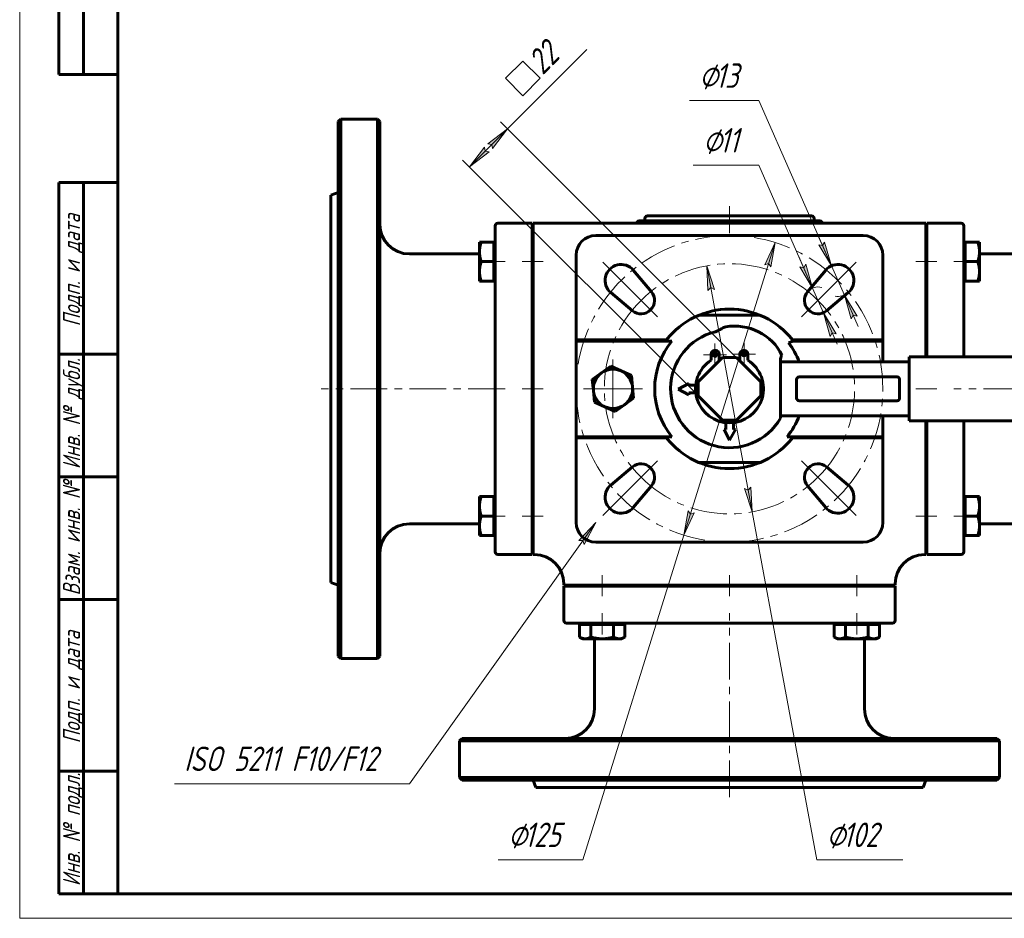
# Model space of a CAD drawing. Header units: millimetres. Extents: x 0 to 605, y 0 to 420.
# Tile 1 of 7: x 0 to 201, y 0 to 183. Entities that reach past the tile are written whole.
import ezdxf

# ---------------------------------------------------------------- set-up
doc = ezdxf.new("R2010")
doc.units = ezdxf.units.MM
for name, pattern in [('K5LT_AXLED', [12, 7.5, -1.5, 1.5, -1.5]), ('K5LT_BASIC', [0]), ('K5LT_THIN', [0])]:
    doc.linetypes.add(name, pattern=pattern)
doc.layers.add('Системный слой', color=7, linetype='Continuous')
doc.layers.add('Системный слой (1)', color=7, linetype='Continuous', true_color=0x6c6c6c)
doc.styles.add('KDIMTEXTSTYLE', font='txt', dxfattribs={"width": 0.96, "oblique": 15, "height": 5})
doc.styles.add('KTEXTSTYLE', font='txt', dxfattribs={"width": 0.96, "height": 5})
doc.dimstyles.new('KDIMSTYLE (0.50)', dxfattribs={"dimtxt": 5, "dimasz": 1, "dimexe": 2, "dimexo": 0, "dimgap": 1, "dimtad": 1, "dimlfac": 2, "dimtxsty": 'KDIMTEXTSTYLE', "dimsah": 1, "dimcen": 0, "dimdle": 1, "dimadec": 0, "dimazin": 0, "dimtfac": 0.667, "dimtmove": 0, "dimatfit": 3, "dimfxl": 1, "dimtvp": 1, "dimtolj": 1, "dimtzin": 0, "dimarcsym": 0})

# ---------------------------------------------------------------- blocks, each defined once
blk = doc.blocks.new('U49')
at = {"layer": 'Системный слой (1)', "color": 143, "linetype": 'K5LT_BASIC', "lineweight": 60, "true_color": 0x33acca}
for p, q in [((192.42, 114.43), (192.42, 135.68)), ((192.42, 80.18), (192.42, 101.43))]:
    blk.add_line(p, q, dxfattribs=at)
blk = doc.blocks.new('U50')
at = {"layer": 'Системный слой (1)', "color": 143, "linetype": 'K5LT_BASIC', "lineweight": 60, "true_color": 0x33acca}
for start, end in [(21.1405, 37.9102), (320.2571, 338.8595)]:
    blk.add_arc((144.67, 107.93), 15.25, start, end, dxfattribs=at)
blk = doc.blocks.new('U51')
at = {"layer": 'Системный слой (1)', "color": 143, "linetype": 'K5LT_BASIC', "lineweight": 60, "true_color": 0x33acca}
for p, q in [((184.67, 135.68), (184.67, 114.43)), ((184.67, 101.43), (184.67, 80.18))]:
    blk.add_line(p, q, dxfattribs=at)
blk = doc.blocks.new('U52')
at = {"layer": 'Системный слой (1)', "color": 143, "linetype": 'K5LT_BASIC', "lineweight": 60, "true_color": 0x33acca}
for p, q in [((184.92, 135.68), (184.92, 114.43)), ((184.92, 101.43), (184.92, 80.18))]:
    blk.add_line(p, q, dxfattribs=at)
blk = doc.blocks.new('U53')
at = {"layer": 'Системный слой (1)', "color": 143, "linetype": 'K5LT_BASIC', "lineweight": 60, "true_color": 0x33acca}
for p, q in [((175.92, 117.68), (175.92, 113.43)), ((175.92, 102.43), (175.92, 98.18))]:
    blk.add_line(p, q, dxfattribs=at)
blk = doc.blocks.new('U59')
at = {"layer": 'Системный слой (1)', "color": 30, "linetype": 'K5LT_AXLED', "lineweight": 18, "true_color": 0xff8000}
for q in [(120.92, 113.93), (114.92, 107.93), (126.92, 107.93), (120.92, 101.93)]:
    blk.add_line((120.92, 107.93), q, dxfattribs=at)
blk = doc.blocks.new('U60')
at = {"layer": 'Системный слой (1)', "color": 30, "linetype": 'K5LT_AXLED', "lineweight": 18, "true_color": 0xff8000}
for q in [(141.7, 117.2), (139.37, 114.87), (144.04, 114.87), (141.7, 112.54)]:
    blk.add_line((141.7, 114.87), q, dxfattribs=at)
blk = doc.blocks.new('U61')
at = {"layer": 'Системный слой (1)', "color": 30, "linetype": 'K5LT_AXLED', "lineweight": 18, "true_color": 0xff8000}
for q in [(147.63, 117.34), (145.29, 115), (149.97, 115), (147.63, 112.66)]:
    blk.add_line((147.63, 115), q, dxfattribs=at)
blk = doc.blocks.new('U62')
at = {"layer": 'Системный слой (1)', "color": 30, "linetype": 'K5LT_AXLED', "lineweight": 18, "true_color": 0xff8000}
for p, q in [((122.58, 130.03), (118.86, 133.74)), ((166.77, 130.03), (170.48, 133.74)), ((126.29, 126.32), (122.58, 130.03)), ((163.06, 126.32), (166.77, 130.03)), ((126.29, 89.55), (122.58, 85.83)), ((163.06, 89.55), (166.77, 85.83)), ((122.58, 85.83), (118.86, 82.12)), ((166.77, 85.83), (170.48, 82.12))]:
    blk.add_line(p, q, dxfattribs=at)
for start, end in [(45, 135), (135, 225), (315, 45), (225, 315)]:
    blk.add_arc((144.67, 107.93), 31.25, start, end, dxfattribs=at)
blk = doc.blocks.new('U63')
at = {"layer": 'Системный слой (1)', "color": 30, "linetype": 'K5LT_AXLED', "lineweight": 18, "true_color": 0xff8000}
for p, q in [((126.64, 125.96), (123.28, 129.32)), ((162.7, 125.96), (166.06, 129.32)), ((130, 122.6), (126.64, 125.96)), ((159.34, 122.6), (162.7, 125.96)), ((130, 93.26), (126.64, 89.9)), ((159.34, 93.26), (162.7, 89.9)), ((126.64, 89.9), (123.28, 86.54)), ((162.7, 89.9), (166.06, 86.54))]:
    blk.add_line(p, q, dxfattribs=at)
for start, end in [(45, 135), (135, 225), (315, 45), (225, 315)]:
    blk.add_arc((144.67, 107.93), 25.5, start, end, dxfattribs=at)
blk = doc.blocks.new('D9')
at = {"layer": 'Системный слой (1)'}
for points in [[(153.11, 132.8), (153.97, 137.77), (151.86, 133.19), (152.63, 133.47)], [(135.37, 78.1), (137.49, 82.68), (136.71, 82.39), (136.23, 83.07)]]:
    blk.add_hatch(color=7, dxfattribs=at).paths.add_polyline_path(points)
at = {"layer": 'Системный слой (1)', "color": 7, "linetype": 'K5LT_THIN', "lineweight": 18, "true_color": 0xffffff}
for p, q in [((153.97, 137.77), (135.37, 78.1)), ((151.86, 133.19), (153.97, 137.77)), ((153.97, 137.77), (153.11, 132.8)), ((152.63, 133.47), (151.86, 133.19)), ((153.11, 132.8), (152.63, 133.47)), ((135.37, 78.1), (136.23, 83.07)), ((137.49, 82.68), (135.37, 78.1)), ((136.23, 83.07), (136.71, 82.39)), ((136.71, 82.39), (137.49, 82.68)), ((135.37, 78.1), (114.75, 11.93))]:
    blk.add_line(p, q, dxfattribs=at)
blk.add_wipeout([(99.55, 12.93), (99.55, 20.31), (112.22, 20.31), (112.22, 12.93)]).dxf.layer = 'Системный слой (1)'
blk.add_line((114.75, 11.93), (97.55, 11.93), dxfattribs=at)
at = {"layer": 'Системный слой (1)', "color": 7, "char_height": 5, "attachment_point": 1, "style": 'KTEXTSTYLE'}
for s, insert in [('\\fArial|b0|c204|p34;\\H5.0;\\W1.000;\\Q15;\\fGOST Type AU|b0|i0|c204|p34;\\Q15;\\W0.960;⌀', (99.55, 19.52)), ('\\fArial|b0|c204|p34;\\H5.0;\\W1.000;\\Q15;\\fGOST Type AU|b0|i0|c204|p34;\\Q15;\\W0.960;125', (102.86, 19.52))]:
    blk.add_mtext(s, dxfattribs=dict(at, insert=insert))
blk = doc.blocks.new('KDIMARROW_01')
at = {"layer": 'Системный слой'}
blk.add_hatch(color=0, dxfattribs=at).paths.add_polyline_path([(0, 0), (-5, 0.66), (-4.5, 0), (-5, -0.66)])
at = {"layer": 'Системный слой', "color": 0, "linetype": 'K5LT_THIN', "lineweight": 18}
for p, q in [((-4.5, 0), (-5, 0.66)), ((-5, 0.66), (0, 0)), ((0, 0), (-5, -0.66)), ((-5, -0.66), (-4.5, 0))]:
    blk.add_line(p, q, dxfattribs=at)
at = {"layer": 'Системный слой (1)', "color": 0, "linetype": 'K5LT_THIN', "lineweight": 18}
blk.add_line((144.67, 267.49), (144.17, 267.49), dxfattribs=at)
blk = doc.blocks.new('D10')
at = {"layer": 'Системный слой (1)'}
for points in [[(141.59, 128.21), (140.03, 133.01), (140.29, 127.97), (140.85, 128.58)], [(149.31, 82.86), (149.05, 87.89), (148.49, 87.28), (147.76, 87.65)]]:
    blk.add_hatch(color=7, dxfattribs=at).paths.add_polyline_path(points)
at = {"layer": 'Системный слой (1)', "color": 7, "linetype": 'K5LT_THIN', "lineweight": 18, "true_color": 0xffffff}
for p, q in [((140.03, 133.01), (141.59, 128.21)), ((140.29, 127.97), (140.03, 133.01)), ((140.03, 133.01), (149.31, 82.86)), ((140.85, 128.58), (140.29, 127.97)), ((141.59, 128.21), (140.85, 128.58)), ((149.31, 82.86), (147.76, 87.65)), ((147.76, 87.65), (148.49, 87.28)), ((148.49, 87.28), (149.05, 87.89)), ((149.05, 87.89), (149.31, 82.86)), ((149.31, 82.86), (162.44, 11.93))]:
    blk.add_line(p, q, dxfattribs=at)
blk.add_wipeout([(164.44, 12.93), (164.44, 20.31), (177.49, 20.31), (177.49, 12.93)]).dxf.layer = 'Системный слой (1)'
blk.add_line((162.44, 11.93), (180.03, 11.93), dxfattribs=at)
at = {"layer": 'Системный слой (1)', "color": 7, "char_height": 5, "attachment_point": 1, "style": 'KTEXTSTYLE'}
for s, insert in [('\\fArial|b0|c204|p34;\\H5.0;\\W1.000;\\Q15;\\fGOST Type AU|b0|i0|c204|p34;\\Q15;\\W0.960;⌀', (164.44, 19.52)), ('\\fArial|b0|c204|p34;\\H5.0;\\W1.000;\\Q15;\\fGOST Type AU|b0|i0|c204|p34;\\Q15;\\W0.960;102', (167.75, 19.52))]:
    blk.add_mtext(s, dxfattribs=dict(at, insert=insert))
blk = doc.blocks.new('D11')
at = {"layer": 'Системный слой (1)'}
for points in [[(161.6, 128.48), (160.2, 133.33), (159.8, 132.6), (158.99, 132.8)], [(166.41, 119.13), (163.81, 123.44), (165.21, 118.6), (165.61, 119.32)]]:
    blk.add_hatch(color=7, dxfattribs=at).paths.add_polyline_path(points)
at = {"layer": 'Системный слой (1)', "color": 7, "linetype": 'K5LT_THIN', "lineweight": 18, "true_color": 0xffffff}
for p, q in [((161.6, 128.48), (150.65, 153.5)), ((161.6, 128.48), (158.79, 134.89)), ((159.8, 132.6), (158.99, 132.8)), ((158.99, 132.8), (161.6, 128.48)), ((160.2, 133.33), (159.8, 132.6)), ((161.6, 128.48), (160.2, 133.33)), ((163.81, 123.44), (161.6, 128.48)), ((163.81, 123.44), (165.21, 118.6)), ((166.41, 119.13), (163.81, 123.44)), ((163.81, 123.44), (166.61, 117.03)), ((165.21, 118.6), (165.61, 119.32)), ((165.61, 119.32), (166.41, 119.13))]:
    blk.add_line(p, q, dxfattribs=at)
blk.add_arc((162.7, 125.96), 2.75, 73.6725, 139.9885, dxfattribs=at)
blk.add_wipeout([(139.29, 154.5), (139.29, 161.88), (148.28, 161.88), (148.28, 154.5)]).dxf.layer = 'Системный слой (1)'
blk.add_line((150.65, 153.5), (137.29, 153.5), dxfattribs=at)
at = {"layer": 'Системный слой (1)', "color": 7, "char_height": 5, "attachment_point": 1, "style": 'KTEXTSTYLE'}
for s, insert in [('\\fArial|b0|c204|p34;\\H5.0;\\W1.000;\\Q15;\\fGOST Type AU|b0|i0|c204|p34;\\Q15;\\W0.960;⌀', (139.29, 161.09)), ('\\fArial|b0|c204|p34;\\H5.0;\\W1.000;\\Q15;\\fGOST Type AU|b0|i0|c204|p34;\\Q15;\\W0.960;11', (142.6, 161.09))]:
    blk.add_mtext(s, dxfattribs=dict(at, insert=insert))
blk = doc.blocks.new('D12')
at = {"layer": 'Системный слой (1)'}
for points in [[(165.46, 133), (164.05, 137.85), (163.65, 137.12), (162.85, 137.32)], [(170.69, 122.74), (168.08, 127.05), (169.49, 122.21), (169.89, 122.93)]]:
    blk.add_hatch(color=7, dxfattribs=at).paths.add_polyline_path(points)
at = {"layer": 'Системный слой (1)', "color": 7, "linetype": 'K5LT_THIN', "lineweight": 18, "true_color": 0xffffff}
for p, q in [((165.46, 133), (150.65, 166.69)), ((165.46, 133), (162.64, 139.41)), ((163.65, 137.12), (162.85, 137.32)), ((162.85, 137.32), (165.46, 133)), ((164.05, 137.85), (163.65, 137.12)), ((165.46, 133), (164.05, 137.85)), ((168.08, 127.05), (165.46, 133)), ((168.08, 127.05), (169.49, 122.21)), ((170.69, 122.74), (168.08, 127.05)), ((168.08, 127.05), (170.89, 120.65)), ((169.49, 122.21), (169.89, 122.93)), ((169.89, 122.93), (170.69, 122.74))]:
    blk.add_line(p, q, dxfattribs=at)
blk.add_arc((166.77, 130.03), 3.25, 259.527, 310.0115, dxfattribs=at)
blk.add_arc((166.77, 130.03), 3.25, 259.527, 310.0115, dxfattribs=at)
blk.add_wipeout([(138.5, 167.69), (138.5, 175.07), (148.25, 175.07), (148.25, 167.69)]).dxf.layer = 'Системный слой (1)'
blk.add_line((150.65, 166.69), (136.5, 166.69), dxfattribs=at)
at = {"layer": 'Системный слой (1)', "color": 7, "char_height": 5, "attachment_point": 1, "style": 'KTEXTSTYLE'}
for s, insert in [('\\fArial|b0|c204|p34;\\H5.0;\\W1.000;\\Q15;\\fGOST Type AU|b0|i0|c204|p34;\\Q15;\\W0.960;⌀', (138.5, 174.28)), ('\\fArial|b0|c204|p34;\\H5.0;\\W1.000;\\Q15;\\fGOST Type AU|b0|i0|c204|p34;\\Q15;\\W0.960;13', (141.8, 174.28))]:
    blk.add_mtext(s, dxfattribs=dict(at, insert=insert))
blk = doc.blocks.new('D13')
at = {"layer": 'Системный слой (1)'}
for points in [[(96.37, 156.94), (99.44, 160.95), (95.44, 157.88), (96.25, 157.76)], [(91.66, 153.17), (95.66, 156.24), (94.84, 156.35), (94.73, 157.17)]]:
    blk.add_hatch(color=7, dxfattribs=at).paths.add_polyline_path(points)
at = {"layer": 'Системный слой (1)', "color": 7, "linetype": 'K5LT_THIN', "lineweight": 18, "true_color": 0xffffff}
for p, q in [((99.44, 160.95), (102.97, 164.48)), ((91.66, 153.17), (99.44, 160.95)), ((95.44, 157.88), (99.44, 160.95)), ((99.44, 160.95), (96.37, 156.94)), ((148.56, 111.82), (98.02, 162.36)), ((91.66, 153.17), (94.73, 157.17)), ((94.73, 157.17), (94.84, 156.35)), ((96.25, 157.76), (95.44, 157.88)), ((96.37, 156.94), (96.25, 157.76)), ((140.78, 104.04), (90.24, 154.58)), ((95.66, 156.24), (91.66, 153.17)), ((94.84, 156.35), (95.66, 156.24))]:
    blk.add_line(p, q, dxfattribs=at)
blk.add_wipeout([(103.64, 166.57), (98.42, 171.79), (107.85, 181.21), (113.07, 175.99)]).dxf.layer = 'Системный слой (1)'
for p, q in [((102.94, 164.45), (115.58, 177.09)), ((98.99, 171.23), (102.52, 174.76)), ((102.52, 174.76), (106.06, 171.23)), ((102.52, 167.69), (98.99, 171.23)), ((106.06, 171.23), (102.52, 167.69))]:
    blk.add_line(p, q, dxfattribs=at)
at = {"layer": 'Системный слой (1)', "color": 7, "insert": (103.03, 175.27), "char_height": 5, "attachment_point": 1, "rotation": 45, "style": 'KTEXTSTYLE'}
blk.add_mtext('\\fArial|b0|c204|p34;\\H5.0;\\W1.000;\\Q15;\\fGOST Type AU|b0|i0|c204|p34;\\Q15;\\W0.960;22', dxfattribs=at)
blk = doc.blocks.new('U64')
at = {"layer": 'Системный слой (1)'}
blk.add_hatch(color=7, dxfattribs=at).paths.add_polyline_path([(115.05, 76.23), (117.42, 80.68), (113.98, 76.99), (114.81, 77.02)])
at = {"layer": 'Системный слой (1)', "color": 7, "linetype": 'K5LT_THIN', "lineweight": 18, "true_color": 0xffffff}
for p, q in [((79.42, 27.43), (117.42, 80.68)), ((113.98, 76.99), (117.42, 80.68)), ((117.42, 80.68), (115.05, 76.23)), ((114.81, 77.02), (113.98, 76.99)), ((115.05, 76.23), (114.81, 77.02)), ((79.42, 27.43), (31.53, 27.43))]:
    blk.add_line(p, q, dxfattribs=at)
at = {"layer": 'Системный слой (1)', "color": 7, "insert": (33.53, 35.02), "char_height": 5, "attachment_point": 1, "style": 'KTEXTSTYLE'}
blk.add_mtext('\\fArial|b0|c204|p34;\\H5.0;\\W1.000;\\Q15;\\fGOST Type AU|b0|i0|c204|p34;\\Q15;\\W0.960;ISO 5211 F10/F12', dxfattribs=at)
blk = doc.blocks.new('U65')
at = {"color": 7, "linetype": 'K5LT_THIN', "lineweight": 18, "true_color": 0xffffff}
for p, q in [((0, 0), (0, 420)), ((594, 0), (0, 0))]:
    blk.add_line(p, q, dxfattribs=at)
at = {"color": 143, "linetype": 'K5LT_BASIC', "lineweight": 60, "true_color": 0x33acca}
for p, q in [((20, 5), (20, 415)), ((8, 172), (8, 292)), ((13, 172), (13, 292)), ((20, 172), (8, 172)), ((8, 5), (8, 150)), ((20, 150), (8, 150)), ((13, 5), (13, 150)), ((20, 115), (8, 115)), ((20, 90), (8, 90)), ((20, 65), (8, 65)), ((20, 30), (8, 30)), ((20, 5), (8, 5)), ((589, 5), (20, 5))]:
    blk.add_line(p, q, dxfattribs=at)
at = {"color": 7, "char_height": 3.5, "attachment_point": 1, "rotation": 90, "style": 'KTEXTSTYLE'}
for s, insert in [('\\fArial|b0|c204|p34;\\H5.0;\\W1.000;\\Q15;\\fGOST Type AU|b0|i0|c204|p34;\\Q15;\\W0.960;\\H3.50;Подп. и дата', (8.82, 120.66)), ('\\fArial|b0|c204|p34;\\H5.0;\\W1.000;\\Q15;\\fGOST Type AU|b0|i0|c204|p34;\\Q15;\\W0.960;\\H3.50;Инв. № дубл.', (8.82, 91.57)), ('\\fArial|b0|c204|p34;\\H5.0;\\W1.000;\\Q15;\\fGOST Type AU|b0|i0|c204|p34;\\Q15;\\W0.960;\\H3.50;Взам. инв. №', (8.82, 65.8)), ('\\fArial|b0|c204|p34;\\H5.0;\\W1.000;\\Q15;\\fGOST Type AU|b0|i0|c204|p34;\\Q15;\\W0.960;\\H3.50;Подп. и дата', (8.82, 35.66)), ('\\fArial|b0|c204|p34;\\H5.0;\\W1.000;\\Q15;\\fGOST Type AU|b0|i0|c204|p34;\\Q15;\\W0.960;\\H3.50;Инв. № подл.', (8.82, 6.57))]:
    blk.add_mtext(s, dxfattribs=dict(at, insert=insert))

msp = doc.modelspace()

# ---------------------------------------------------------------- linework, layer by layer
at = {"layer": 'Системный слой (1)', "color": 143, "linetype": 'K5LT_BASIC', "lineweight": 60, "true_color": 0x33acca}
for p, q in [((64.9224, 162.4319), (65.4224, 162.9319)), ((65.4224, 52.9319), (65.4224, 162.9319)), ((72.9224, 162.9319), (65.4224, 162.9319)), ((72.9224, 162.9319), (72.9224, 52.9319)), ((73.4224, 162.4319), (72.9224, 162.9319)), ((64.9224, 162.4319), (64.9224, 53.4319)), ((73.4224, 53.4319), (73.4224, 162.4319)), ((63.4224, 147.4319), (64.9224, 147.9778)), ((63.4224, 68.4319), (63.4224, 147.4319)), ((127.4224, 142.1819), (127.4224, 142.6819)), ((161.4224, 143.1819), (127.9224, 143.1819)), ((138.9628, 143.1869), (139.3682, 143.1869)), ((138.9628, 143.1869), (138.9628, 143.1819)), ((139.3682, 143.1869), (139.4991, 143.1869)), ((139.3682, 143.1869), (139.3682, 143.1819)), ((139.4991, 143.1869), (140.0676, 143.1869)), ((140.0676, 143.1869), (140.6336, 143.1869)), ((140.6336, 143.1869), (140.7646, 143.1869)), ((140.7646, 143.1869), (141.17, 143.1869)), ((140.7646, 143.1869), (140.7646, 143.1819)), ((141.17, 143.1869), (141.17, 143.1819)), ((141.3751, 143.1869), (141.3751, 143.1819)), ((141.3751, 143.1869), (141.8274, 143.1869)), ((141.8274, 143.1869), (141.8274, 143.1819)), ((141.8274, 143.1869), (142.1735, 143.1869)), ((142.1735, 143.1869), (142.9496, 143.1869)), ((142.9496, 143.1869), (143.7355, 143.1869)), ((143.7355, 143.1869), (143.7355, 143.1819)), ((144.4375, 143.1869), (144.4375, 143.1819)), ((144.4375, 143.1869), (144.9269, 143.1869)), ((144.9269, 143.1869), (144.9269, 143.1819)), ((145.6239, 143.1869), (146.002, 143.1869)), ((145.6239, 143.1869), (145.6239, 143.1819)), ((146.002, 143.1869), (146.002, 143.1819)), ((146.002, 143.1869), (147.2304, 143.1869)), ((147.2304, 143.1869), (147.8063, 143.1869)), ((147.2304, 143.1869), (147.2304, 143.1819)), ((147.8063, 143.1869), (147.8063, 143.1819)), ((148.2463, 143.1869), (148.8642, 143.1869)), ((148.2463, 143.1869), (148.2463, 143.1819)), ((148.8642, 143.1869), (149.9566, 143.1869)), ((148.8642, 143.1869), (148.8642, 143.1819)), ((149.9566, 143.1869), (150.6512, 143.1869)), ((150.6512, 143.1869), (150.6512, 143.1819)), ((161.9224, 142.1819), (161.9224, 142.6819)), ((96.9224, 141.1819), (96.9224, 135.6819)), ((104.4224, 141.6819), (97.4224, 141.6819)), ((104.4224, 135.6819), (104.4224, 141.6819)), ((184.6724, 141.6819), (104.6724, 141.6819)), ((104.6724, 141.6819), (104.6724, 135.6819)), ((163.0563, 142.1819), (126.2884, 142.1819)), ((184.6724, 135.6819), (184.6724, 141.6819)), ((191.9224, 141.6819), (184.9224, 141.6819)), ((184.9224, 141.6819), (184.9224, 135.6819)), ((192.4224, 135.6819), (192.4224, 141.1819)), ((171.9224, 139.1819), (117.4224, 139.1819)), ((93.7223, 135.8572), (93.7223, 137.8572)), ((93.7223, 137.8572), (94.0796, 137.8572)), ((96.6223, 137.8572), (94.0796, 137.8572)), ((96.6223, 137.8572), (96.6223, 135.8572)), ((96.6223, 137.8572), (96.9224, 137.8572)), ((192.7224, 137.8572), (192.4224, 137.8572)), ((192.7224, 137.8572), (195.2651, 137.8572)), ((192.7224, 135.8572), (192.7224, 137.8572)), ((195.2651, 137.8572), (195.6224, 137.8572)), ((195.6224, 137.8572), (195.6224, 135.8572)), ((93.7223, 135.4319), (79.4224, 135.4319)), ((93.7223, 131.8572), (93.7223, 135.8572)), ((96.6223, 135.8572), (96.6223, 133.8572)), ((96.9224, 135.6819), (96.9224, 80.1819)), ((104.4224, 136.3572), (104.4622, 136.3572)), ((104.4224, 80.1819), (104.4224, 135.6819)), ((104.4622, 136.3572), (104.4622, 133.8572)), ((104.6724, 136.147), (104.4622, 136.3572)), ((104.6724, 80.1819), (104.6724, 135.6819)), ((113.4224, 135.1819), (113.4224, 117.9319)), ((175.9224, 117.9319), (175.9224, 135.1819)), ((184.6724, 136.147), (184.8825, 136.3572)), ((184.8825, 133.8572), (184.8825, 136.3572)), ((184.9224, 136.3572), (184.8825, 136.3572)), ((192.7224, 133.8572), (192.7224, 135.8572)), ((195.6224, 135.8572), (195.6224, 131.8572)), ((195.6224, 135.4319), (209.9224, 135.4319)), ((96.6223, 133.8572), (94.0796, 133.8572)), ((96.6223, 133.8572), (96.6223, 131.8572)), ((104.4622, 133.8572), (104.4622, 131.3572)), ((184.8825, 131.3572), (184.8825, 133.8572)), ((192.7224, 131.8572), (192.7224, 133.8572)), ((192.7224, 133.8572), (195.2651, 133.8572)), ((93.7223, 129.8572), (93.7223, 131.8572)), ((96.6223, 131.8572), (96.6223, 129.8572)), ((104.4224, 131.3572), (104.4622, 131.3572)), ((104.6724, 131.5673), (104.4622, 131.3572)), ((125.0645, 132.1185), (128.7474, 127.7312)), ((160.5973, 127.7312), (164.2802, 132.1185)), ((184.6724, 131.5673), (184.8825, 131.3572)), ((184.9224, 131.3572), (184.8825, 131.3572)), ((192.7224, 129.8572), (192.7224, 131.8572)), ((195.6224, 131.8572), (195.6224, 129.8572)), ((94.0796, 129.8572), (93.7223, 129.8572)), ((96.6223, 129.8572), (94.0796, 129.8572)), ((96.6223, 129.8572), (96.9224, 129.8572)), ((192.7224, 129.8572), (192.4224, 129.8572)), ((192.7224, 129.8572), (195.2651, 129.8572)), ((195.6224, 129.8572), (195.2651, 129.8572)), ((124.873, 123.8568), (120.4857, 127.5397)), ((168.859, 127.5397), (164.4717, 123.8568)), ((150.9224, 122.9319), (138.4224, 122.9319)), ((113.4224, 117.9319), (113.9224, 117.9319)), ((113.4224, 117.9319), (113.4224, 117.6819)), ((113.4224, 98.1819), (113.4224, 117.6819)), ((129.2451, 117.6819), (113.4224, 117.6819)), ((113.9224, 117.9319), (131.8637, 117.9319)), ((128.4224, 117.6819), (128.4224, 117.9319)), ((132.9463, 117.6819), (129.2451, 117.6819)), ((157.6724, 117.6819), (156.7042, 117.3019)), ((157.481, 117.9319), (175.4224, 117.9319)), ((160.0996, 117.6819), (157.6724, 117.6819)), ((175.9224, 117.6819), (160.0996, 117.6819)), ((160.9224, 117.9319), (160.9224, 117.6819)), ((175.4224, 117.9319), (175.9224, 117.9319)), ((175.9224, 117.6819), (175.9224, 117.9319)), ((104.6724, 115.4319), (104.4224, 115.4319)), ((140.9224, 115.0946), (140.9224, 113.7546)), ((141.9224, 115.7446), (141.5724, 115.7446)), ((142.5724, 113.61), (142.5724, 115.0946)), ((146.7992, 115.0946), (146.7992, 113.5832)), ((147.7724, 115.7446), (147.4492, 115.7446)), ((148.4224, 113.7546), (148.4224, 115.0946)), ((155.2902, 114.7739), (155.3106, 114.8205)), ((181.2948, 114.4319), (181.2948, 113.4319)), ((191.4621, 114.4319), (181.2948, 114.4319)), ((184.6724, 115.4319), (184.9224, 115.4319)), ((192.3224, 114.4319), (191.4621, 114.4319)), ((292.1742, 114.4319), (192.3224, 114.4319)), ((118.5843, 111.1774), (120.4582, 112.5273)), ((120.4582, 112.5273), (122.5641, 111.5794)), ((142.2581, 113.2958), (139.3084, 110.3461)), ((142.2581, 113.2958), (143.2581, 114.2958)), ((146.0866, 114.2958), (143.2581, 114.2958)), ((147.0866, 113.2958), (146.0866, 114.2958)), ((150.0363, 110.3461), (147.0866, 113.2958)), ((155.0808, 101.9599), (155.0808, 113.7723)), ((155.0808, 113.3814), (155.6276, 113.4319)), ((155.0808, 113.4319), (155.6276, 113.4319)), ((181.2948, 113.4319), (155.6276, 113.4319)), ((181.2948, 102.4319), (181.2948, 113.4319)), ((116.7105, 109.8276), (118.5843, 111.1774)), ((122.5641, 111.5794), (124.67, 110.6316)), ((124.67, 110.6316), (124.9021, 108.3339)), ((116.9426, 107.5299), (116.7105, 109.8276)), ((136.3817, 109.0379), (134.1965, 107.8974)), ((136.3817, 108.6474), (136.3817, 109.0379)), ((137.7836, 108.6474), (136.3817, 108.6474)), ((139.3084, 110.3461), (138.3084, 109.3461)), ((138.3084, 109.3461), (138.3084, 106.5176)), ((150.0363, 110.3461), (151.0363, 109.3461)), ((151.0363, 106.5176), (151.0363, 109.3461)), ((158.3545, 106.004), (158.3545, 109.861)), ((158.8545, 110.361), (178.8278, 110.361)), ((179.3278, 109.861), (179.3278, 106.004)), ((117.1747, 105.2321), (116.9426, 107.5299)), ((124.9021, 108.3339), (125.1342, 106.0362)), ((134.1965, 107.8974), (136.3817, 106.683)), ((136.3817, 106.683), (136.3817, 107.1474)), ((136.3817, 107.1474), (137.7911, 107.1474)), ((139.3084, 105.5176), (138.3084, 106.5176)), ((150.0363, 105.5176), (151.0363, 106.5176)), ((119.2806, 104.2843), (117.1747, 105.2321)), ((123.2604, 104.6863), (121.3866, 103.3364)), ((125.1342, 106.0362), (123.2604, 104.6863)), ((139.3084, 105.5176), (142.2581, 102.5679)), ((147.0866, 102.5679), (150.0363, 105.5176)), ((178.8278, 105.504), (158.8545, 105.504)), ((121.3866, 103.3364), (119.2806, 104.2843)), ((142.2581, 102.5679), (143.2581, 101.5679)), ((147.0866, 102.5679), (146.0866, 101.5679)), ((155.6276, 102.4319), (155.0808, 102.4823)), ((155.0808, 102.4319), (155.6276, 102.4319)), ((155.6276, 102.4319), (181.2948, 102.4319)), ((181.2948, 102.4319), (181.2948, 101.4319)), ((104.6724, 100.4319), (104.4224, 100.4319)), ((143.2581, 101.5679), (146.0866, 101.5679)), ((143.9568, 101.0431), (143.9568, 99.6412)), ((145.4568, 99.6412), (145.4568, 101.0506)), ((181.2948, 101.4319), (191.4621, 101.4319)), ((184.6724, 100.4319), (184.9224, 100.4319)), ((191.4621, 101.4319), (192.3224, 101.4319)), ((192.3224, 101.4319), (292.1742, 101.4319)), ((143.5663, 99.6412), (144.7068, 97.456)), ((143.9568, 99.6412), (143.5663, 99.6412)), ((144.7068, 97.456), (145.9213, 99.6412)), ((145.9213, 99.6412), (145.4568, 99.6412)), ((113.4224, 98.1819), (113.4224, 97.9319)), ((113.4224, 98.1819), (129.2451, 98.1819)), ((113.9224, 97.9319), (113.4224, 97.9319)), ((113.4224, 97.9319), (113.4224, 80.6819)), ((131.8637, 97.9319), (113.9224, 97.9319)), ((128.4224, 97.9319), (128.4224, 98.1819)), ((129.2451, 98.1819), (132.9463, 98.1819)), ((156.3984, 98.1819), (160.0996, 98.1819)), ((175.4224, 97.9319), (157.481, 97.9319)), ((160.0996, 98.1819), (175.9224, 98.1819)), ((160.9224, 98.1819), (160.9224, 97.9319)), ((175.9224, 97.9319), (175.4224, 97.9319)), ((175.9224, 97.9319), (175.9224, 98.1819)), ((175.9224, 80.6819), (175.9224, 97.9319)), ((138.4224, 92.9319), (150.9224, 92.9319)), ((120.4857, 88.324), (124.873, 92.0069)), ((164.4717, 92.0069), (168.859, 88.324)), ((128.7474, 88.1325), (125.0645, 83.7452)), ((164.2802, 83.7452), (160.5973, 88.1325)), ((93.7223, 86.0065), (94.0796, 86.0065)), ((93.7223, 84.0065), (93.7223, 86.0065)), ((96.6223, 86.0065), (94.0796, 86.0065)), ((96.6223, 86.0065), (96.9224, 86.0065)), ((96.6223, 86.0065), (96.6223, 84.0065)), ((104.4224, 84.5065), (104.4622, 84.5065)), ((104.6724, 84.2964), (104.4622, 84.5065)), ((104.4622, 84.5065), (104.4622, 82.0065)), ((184.6724, 84.2964), (184.8825, 84.5065)), ((184.9224, 84.5065), (184.8825, 84.5065)), ((184.8825, 82.0065), (184.8825, 84.5065)), ((192.7224, 86.0065), (192.4224, 86.0065)), ((192.7224, 84.0065), (192.7224, 86.0065)), ((192.7224, 86.0065), (195.2651, 86.0065)), ((195.2651, 86.0065), (195.6224, 86.0065)), ((195.6224, 86.0065), (195.6224, 84.0065)), ((93.7223, 80.0065), (93.7223, 84.0065)), ((96.6223, 84.0065), (96.6223, 82.0065)), ((192.7224, 82.0065), (192.7224, 84.0065)), ((195.6224, 84.0065), (195.6224, 80.0065)), ((93.7223, 80.4319), (79.4224, 80.4319)), ((96.6223, 82.0065), (94.0796, 82.0065)), ((96.6223, 82.0065), (96.6223, 80.0065)), ((104.4622, 82.0065), (104.4622, 79.5065)), ((184.8825, 79.5065), (184.8825, 82.0065)), ((192.7224, 80.0065), (192.7224, 82.0065)), ((192.7224, 82.0065), (195.2651, 82.0065)), ((195.6224, 80.4319), (209.9224, 80.4319)), ((93.7223, 78.0065), (93.7223, 80.0065)), ((96.6223, 80.0065), (96.6223, 78.0065)), ((96.9224, 80.1819), (96.9224, 74.6819)), ((104.4224, 74.1819), (104.4224, 80.1819)), ((104.4224, 79.5065), (104.4622, 79.5065)), ((104.6724, 79.7167), (104.4622, 79.5065)), ((104.6724, 80.1819), (104.6724, 74.1819)), ((184.6724, 74.1819), (184.6724, 80.1819)), ((184.6724, 79.7167), (184.8825, 79.5065)), ((184.9224, 79.5065), (184.8825, 79.5065)), ((184.9224, 80.1819), (184.9224, 74.1819)), ((192.4224, 74.6819), (192.4224, 80.1819)), ((192.7224, 78.0065), (192.7224, 80.0065)), ((195.6224, 80.0065), (195.6224, 78.0065)), ((94.0796, 78.0065), (93.7223, 78.0065)), ((96.6223, 78.0065), (94.0796, 78.0065)), ((96.6223, 78.0065), (96.9224, 78.0065)), ((117.4224, 76.6819), (171.9224, 76.6819)), ((192.7224, 78.0065), (192.4224, 78.0065)), ((192.7224, 78.0065), (195.2651, 78.0065)), ((195.6224, 78.0065), (195.2651, 78.0065)), ((97.4224, 74.1819), (104.4224, 74.1819)), ((104.6724, 74.1819), (104.9224, 74.1819)), ((184.4224, 74.1819), (184.6724, 74.1819)), ((184.9224, 74.1819), (191.9224, 74.1819)), ((63.4224, 68.4319), (64.9224, 67.8859)), ((110.9224, 68.1819), (110.9224, 67.9319)), ((110.9224, 67.9319), (116.9224, 67.9319)), ((110.9224, 67.6819), (110.9224, 60.6819)), ((116.9224, 67.6819), (110.9224, 67.6819)), ((116.4572, 67.9319), (116.247, 67.7217)), ((116.247, 67.6819), (116.247, 67.7217)), ((116.247, 67.7217), (121.247, 67.7217)), ((172.4224, 67.9319), (116.9224, 67.9319)), ((172.4224, 67.6819), (116.9224, 67.6819)), ((121.0369, 67.9319), (121.247, 67.7217)), ((121.247, 67.6819), (121.247, 67.7217)), ((137.1724, 67.9319), (137.1724, 67.6819)), ((152.1724, 67.9319), (152.1724, 67.6819)), ((168.3078, 67.9319), (168.0977, 67.7217)), ((168.0977, 67.6819), (168.0977, 67.7217)), ((168.0977, 67.7217), (173.0977, 67.7217)), ((172.4224, 67.9319), (178.4224, 67.9319)), ((178.4224, 67.6819), (172.4224, 67.6819)), ((172.8876, 67.9319), (173.0977, 67.7217)), ((173.0977, 67.6819), (173.0977, 67.7217)), ((178.4224, 67.9319), (178.4224, 68.1819)), ((178.4224, 60.6819), (178.4224, 67.6819)), ((111.4224, 60.1819), (116.9224, 60.1819)), ((114.1282, 59.8818), (114.1282, 57.3391)), ((114.1282, 59.8818), (115.2829, 59.8818)), ((114.747, 59.8818), (114.747, 60.1819)), ((115.2829, 59.8818), (116.4376, 59.8818)), ((116.4376, 59.8818), (118.747, 59.8818)), ((116.4376, 59.8818), (116.4376, 57.3391)), ((116.9224, 60.1819), (172.4224, 60.1819)), ((118.747, 59.8818), (121.0565, 59.8818)), ((121.0565, 59.8818), (122.2112, 59.8818)), ((121.0565, 59.8818), (121.0565, 57.3391)), ((122.2112, 59.8818), (123.3659, 59.8818)), ((122.747, 59.8818), (122.747, 60.1819)), ((123.3659, 59.8818), (123.3659, 57.3391)), ((165.9789, 59.8818), (167.1336, 59.8818)), ((165.9789, 59.8818), (165.9789, 57.3391)), ((166.5977, 59.8818), (166.5977, 60.1819)), ((167.1336, 59.8818), (168.2883, 59.8818)), ((168.2883, 59.8818), (170.5977, 59.8818)), ((168.2883, 59.8818), (168.2883, 57.3391)), ((170.5977, 59.8818), (172.9071, 59.8818)), ((172.4224, 60.1819), (177.9224, 60.1819)), ((172.9071, 59.8818), (172.9071, 57.3391)), ((172.9071, 59.8818), (174.0618, 59.8818)), ((174.0618, 59.8818), (175.2165, 59.8818)), ((174.5977, 59.8818), (174.5977, 60.1819)), ((175.2165, 59.8818), (175.2165, 57.3391)), ((114.747, 56.9818), (114.1282, 57.3391)), ((115.2829, 56.9818), (114.747, 56.9818)), ((118.747, 56.9818), (115.2829, 56.9818)), ((117.1724, 56.9818), (117.1724, 42.6819)), ((122.2112, 56.9818), (118.747, 56.9818)), ((122.747, 56.9818), (122.2112, 56.9818)), ((122.747, 56.9818), (123.3659, 57.3391)), ((166.5977, 56.9818), (165.9789, 57.3391)), ((167.1336, 56.9818), (166.5977, 56.9818)), ((170.5977, 56.9818), (167.1336, 56.9818)), ((174.0618, 56.9818), (170.5977, 56.9818)), ((172.1724, 56.9818), (172.1724, 42.6819)), ((174.5977, 56.9818), (174.0618, 56.9818)), ((174.5977, 56.9818), (175.2165, 57.3391)), ((64.9224, 53.4319), (65.4224, 52.9319)), ((72.9224, 52.9319), (65.4224, 52.9319)), ((73.4224, 53.4319), (72.9224, 52.9319)), ((90.1724, 36.6819), (89.6724, 36.1819)), ((89.6724, 36.1819), (89.6724, 28.6819)), ((89.6724, 36.1819), (199.6724, 36.1819)), ((199.1724, 36.6819), (90.1724, 36.6819)), ((199.1724, 36.6819), (199.6724, 36.1819)), ((199.6724, 36.1819), (199.6724, 28.6819)), ((199.6724, 28.6819), (89.6724, 28.6819)), ((90.1724, 28.1819), (89.6724, 28.6819)), ((90.1724, 28.1819), (199.1724, 28.1819)), ((105.1724, 26.6819), (104.6264, 28.1819)), ((184.1724, 26.6819), (184.7183, 28.1819)), ((199.1724, 28.1819), (199.6724, 28.6819)), ((184.1724, 26.6819), (105.1724, 26.6819))]:
    msp.add_line(p, q, dxfattribs=at)
at = {"layer": 'Системный слой (1)', "color": 30, "linetype": 'K5LT_AXLED', "lineweight": 18, "true_color": 0xff8000}
for p, q in [((144.6724, 139.6819), (144.6724, 145.1819)), ((98.9224, 133.8572), (94.6223, 133.8572)), ((186.9224, 133.8572), (182.6724, 133.8572)), ((194.7224, 133.8572), (190.4224, 133.8572)), ((106.6724, 107.9319), (102.4224, 107.9319)), ((186.9224, 107.9319), (182.6724, 107.9319)), ((227.9224, 107.9319), (190.4224, 107.9319)), ((98.9224, 82.0065), (94.6223, 82.0065)), ((186.9224, 82.0065), (182.6724, 82.0065)), ((194.7224, 82.0065), (190.4224, 82.0065)), ((118.747, 65.6819), (118.747, 69.9319)), ((144.6724, 65.6819), (144.6724, 69.9319)), ((170.5977, 65.6819), (170.5977, 69.9319)), ((118.747, 57.8818), (118.747, 62.1819)), ((144.6724, 24.6819), (144.6724, 62.1819)), ((170.5977, 57.8818), (170.5977, 62.1819))]:
    msp.add_line(p, q, dxfattribs=at)
at = {"layer": 'Системный слой (1)', "color": 143, "linetype": 'K5LT_BASIC', "lineweight": 60, "true_color": 0x33acca}
for centre, radius in [((141.702, 114.8709), 0.3339), ((147.6339, 114.9983), 0.3409)]:
    msp.add_circle(centre, radius, dxfattribs=at)
for centre, radius, start, end in [((127.9224, 142.6819), 0.5, 90, 180), ((161.4224, 142.6819), 0.5, 0, 90), ((79.4224, 141.4319), 6, 180, 270), ((97.4224, 141.1819), 0.5, 90, 180), ((125.4224, 142.1819), 0.5, 270, 330), ((126.2884, 141.6819), 0.5, 90, 150), ((163.0563, 141.6819), 0.5, 30, 90), ((163.9224, 142.1819), 0.5, 210, 270), ((191.9224, 141.1819), 0.5, 0, 90), ((117.4224, 135.1819), 4, 90, 180), ((171.9224, 135.1819), 4, 0, 90), ((122.5753, 130.0289), 3.25, 40.011458, 229.988542), ((166.7694, 130.0289), 3.25, 310.011458, 139.988542), ((126.6411, 125.9631), 2.75, 229.988542, 40.011458), ((162.7036, 125.9631), 2.75, 139.988542, 310.011458), ((144.6724, 107.9319), 16.25, 37.979872, 142.020128), ((144.6724, 107.9319), 12, 103.904188, 330.154597), ((144.6724, 107.9319), 15.25, 140.25706, 219.74294), ((141.5724, 115.0946), 0.65, 90, 180), ((141.9224, 115.0946), 0.65, 0, 90), ((147.4492, 115.0946), 0.65, 90, 180), ((147.7724, 115.0946), 0.65, 0, 90), ((157.5808, 113.7723), 2.5, 156.383318, 168.450755), ((144.6724, 107.9319), 6.9258, 122.782509, 57.217491), ((157.5808, 113.7723), 2.5, 168.450755, 180), ((120.9224, 107.9319), 4, 125.768017, 185.768017), ((120.9224, 107.9319), 4, 65.768017, 125.768017), ((120.9224, 107.9319), 4, 5.768017, 65.768017), ((158.8545, 109.861), 0.5, 90, 180), ((178.8278, 109.861), 0.5, 0, 90), ((120.9224, 107.9319), 4, 185.768017, 245.768017), ((120.9224, 107.9319), 4, 305.768017, 5.768017), ((120.9224, 107.9319), 4, 245.768017, 305.768017), ((158.8545, 106.004), 0.5, 180, 270), ((178.8278, 106.004), 0.5, 270, 0), ((144.6724, 107.9319), 16.25, 217.979872, 322.020128), ((126.6411, 89.9006), 2.75, 319.988542, 130.011458), ((162.7036, 89.9006), 2.75, 49.988542, 220.011458), ((122.5753, 85.8348), 3.25, 130.011458, 319.988542), ((166.7694, 85.8348), 3.25, 220.011458, 49.988542), ((79.4224, 74.4319), 6, 90, 180), ((117.4224, 80.6819), 4, 180, 270), ((171.9224, 80.6819), 4, 270, 0), ((97.4224, 74.6819), 0.5, 180, 270), ((191.9224, 74.6819), 0.5, 270, 0), ((104.9224, 68.1819), 6, 0, 90), ((184.4224, 68.1819), 6, 90, 180), ((111.4224, 60.6819), 0.5, 180, 270), ((177.9224, 60.6819), 0.5, 270, 0), ((111.1724, 42.6819), 6, 270, 0), ((178.1724, 42.6819), 6, 180, 270)]:
    msp.add_arc(centre, radius, start, end, dxfattribs=at)
msp.add_ellipse((147.0261, 112.8728), major_axis=(8.4572, -3.6978), ratio=0.81915204, start_param=0.74093925, end_param=2.26959789, dxfattribs=at)
for points in [[(94.0796, 137.8572), (93.7223, 136.7854), (93.7223, 135.8572)], [(195.6224, 135.8572), (195.6224, 136.7854), (195.2651, 137.8572)], [(93.7223, 135.8572), (93.7223, 134.929), (94.0796, 133.8572)], [(195.2651, 133.8572), (195.6224, 134.929), (195.6224, 135.8572)], [(94.0796, 133.8572), (93.7223, 132.7854), (93.7223, 131.8572)], [(195.6224, 131.8572), (195.6224, 132.7854), (195.2651, 133.8572)], [(93.7223, 131.8572), (93.7223, 130.929), (94.0796, 129.8572)], [(195.2651, 129.8572), (195.6224, 130.929), (195.6224, 131.8572)], [(94.0796, 86.0065), (93.7223, 84.9348), (93.7223, 84.0065)], [(195.6224, 84.0065), (195.6224, 84.9348), (195.2651, 86.0065)], [(93.7223, 84.0065), (93.7223, 83.0783), (94.0796, 82.0065)], [(195.2651, 82.0065), (195.6224, 83.0783), (195.6224, 84.0065)], [(94.0796, 82.0065), (93.7223, 80.9348), (93.7223, 80.0065)], [(195.6224, 80.0065), (195.6224, 80.9348), (195.2651, 82.0065)], [(93.7223, 80.0065), (93.7223, 79.0783), (94.0796, 78.0065)], [(195.2651, 78.0065), (195.6224, 79.0783), (195.6224, 80.0065)], [(114.1282, 57.3391), (114.747, 56.9818), (115.2829, 56.9818)], [(115.2829, 56.9818), (115.8188, 56.9818), (116.4376, 57.3391)], [(116.4376, 57.3391), (117.6753, 56.9818), (118.747, 56.9818)], [(118.747, 56.9818), (119.8188, 56.9818), (121.0565, 57.3391)], [(121.0565, 57.3391), (121.6753, 56.9818), (122.2112, 56.9818)], [(122.2112, 56.9818), (122.747, 56.9818), (123.3659, 57.3391)], [(165.9789, 57.3391), (166.5977, 56.9818), (167.1336, 56.9818)], [(167.1336, 56.9818), (167.6695, 56.9818), (168.2883, 57.3391)], [(168.2883, 57.3391), (169.5259, 56.9818), (170.5977, 56.9818)], [(170.5977, 56.9818), (171.6695, 56.9818), (172.9071, 57.3391)], [(172.9071, 57.3391), (173.5259, 56.9818), (174.0618, 56.9818)], [(174.0618, 56.9818), (174.5977, 56.9818), (175.2165, 57.3391)]]:
    msp.add_rational_spline(points, [1, 1.0379548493, 1], degree=2, dxfattribs=at)
for points in [[(143.1238, 120.2496), (143.3527, 120.3963), (143.6175, 120.5001), (143.9046, 120.5555)], [(141.7888, 119.5802), (142.0126, 119.6357), (142.229, 119.718), (142.4331, 119.825)], [(143.0302, 120.19), (143.0625, 120.2104), (143.0937, 120.2303), (143.1238, 120.2496)]]:
    msp.add_open_spline(points, degree=3, dxfattribs=at)
msp.add_open_spline([(142.4331, 119.825), (142.4343, 119.8256), (142.4355, 119.8262), (142.5676, 119.8957), (142.6914, 119.9716), (142.8874, 120.0975), (142.9604, 120.1458), (143.0302, 120.19)], degree=3, knots=[0.143206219, 0.143206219, 0.143206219, 0.143206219, 0.144090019, 0.144090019, 0.244170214, 0.244170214, 0.309823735, 0.309823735, 0.309823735, 0.309823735], dxfattribs=at)

# ---------------------------------------------------------------- block references
at = {"layer": 'Системный слой (1)'}
for name in ['U62', 'U51', 'U52', 'U49', 'U63', 'U60', 'U61', 'U50', 'U53', 'U59']:
    msp.add_blockref(name, (0, 0), dxfattribs=at)

# ---------------------------------------------------------------- next in the draw order: dimensions: what is measured, and where the dimension line sits
at = {"layer": 'Системный слой (1)', "color": 7}
dim = msp.add_diameter_dim_2p(p1=(163.2722, 167.6001), p2=(126.0725, 48.2636), dimstyle='KDIMSTYLE (0.50)', override={"dimtih": 1, "dimtoh": 1, "dimpost": '\\fGOST Type AU|b0|c204|p34;\\H5.0;\\W0.960;\\Q15;<>', "dimblk1": 'KDIMARROW_01', "dimblk2": 'KDIMARROW_01', "dimclrt": 7, "dimtol": 1, "dimtp": 0, "dimtm": 0, "dimtdec": 5, "dimtmove": 1, "dimatfit": 2, "dimtolj": 1}, dxfattribs=at)
dim.commit()
dim.dimension.update_dxf_attribs({"geometry": 'D9', "text_midpoint": (112.747, 11.9315), "dimtype": 163})

# ---------------------------------------------------------------- next in the draw order: linework, layer by layer
at = {"layer": 'Системный слой (1)', "color": 30, "linetype": 'K5LT_AXLED', "lineweight": 18, "true_color": 0xff8000}
for p, q in [((106.6724, 133.8572), (102.4224, 133.8572)), ((98.9224, 107.9319), (61.4224, 107.9319)), ((106.6724, 82.0065), (102.4224, 82.0065))]:
    msp.add_line(p, q, dxfattribs=at)

# ---------------------------------------------------------------- next in the draw order: block references
at = {"layer": 'Системный слой (1)'}
msp.add_blockref('U64', (0, 0), dxfattribs=at)

# ---------------------------------------------------------------- next in the draw order: dimensions: what is measured, and where the dimension line sits
at = {"layer": 'Системный слой (1)', "color": 7}
dim = msp.add_diameter_dim_2p(p1=(135.3916, 158.0803), p2=(153.9531, 57.7834), dimstyle='KDIMSTYLE (0.50)', override={"dimtih": 1, "dimtoh": 1, "dimpost": '\\fGOST Type AU|b0|c204|p34;\\H5.0;\\W0.960;\\Q15;<>', "dimblk1": 'KDIMARROW_01', "dimblk2": 'KDIMARROW_01', "dimclrt": 7, "dimtol": 1, "dimtp": 0, "dimtm": 0, "dimtdec": 5, "dimtmove": 1, "dimatfit": 2, "dimtolj": 1}, dxfattribs=at)
dim.commit()
dim.dimension.update_dxf_attribs({"geometry": 'D10', "text_midpoint": (164.4388, 11.9315), "dimtype": 163})

# ---------------------------------------------------------------- next in the draw order: dimensions: what is measured, and where the dimension line sits
dim = msp.add_diameter_dim_2p(p1=(164.9089, 120.9246), p2=(160.4983, 131.0016), dimstyle='KDIMSTYLE (0.50)', override={"dimtih": 1, "dimtoh": 1, "dimpost": '\\fGOST Type AU|b0|c204|p34;\\H5.0;\\W0.960;\\Q15;<>', "dimblk1": 'KDIMARROW_01', "dimblk2": 'KDIMARROW_01', "dimclrt": 7, "dimtol": 1, "dimtp": 0, "dimtm": 0, "dimtdec": 5, "dimtmove": 1, "dimatfit": 2, "dimtolj": 1}, dxfattribs=at)
dim.commit()
dim.dimension.update_dxf_attribs({"geometry": 'D11', "text_midpoint": (148.6512, 153.4992), "dimtype": 163})

# ---------------------------------------------------------------- next in the draw order: dimensions: what is measured, and where the dimension line sits
dim = msp.add_diameter_dim_2p(p1=(169.3855, 124.0786), p2=(164.1534, 135.9793), dimstyle='KDIMSTYLE (0.50)', override={"dimtih": 1, "dimtoh": 1, "dimpost": '\\fGOST Type AU|b0|c204|p34;\\H5.0;\\W0.960;\\Q15;<>', "dimblk1": 'KDIMARROW_01', "dimblk2": 'KDIMARROW_01', "dimclrt": 7, "dimtol": 1, "dimtp": 0, "dimtm": 0, "dimtdec": 5, "dimtmove": 1, "dimatfit": 2, "dimtolj": 1}, dxfattribs=at)
dim.commit()
dim.dimension.update_dxf_attribs({"geometry": 'D12', "text_midpoint": (148.6512, 166.6909), "dimtype": 163})

# ---------------------------------------------------------------- next in the draw order: dimensions: what is measured, and where the dimension line sits
dim = msp.add_linear_dim(base=(91.6583, 153.1678), p1=(148.5614, 111.8209), p2=(140.7833, 104.0428), angle=45, dimstyle='KDIMSTYLE (0.50)', override={"dimexo": 0, "dimtoh": 1, "dimpost": '\\fGOST Type AU|b0|c204|p34;\\H5.0;\\W0.960;\\Q15;{\\fSymbol Type A|i0|c204|p18;т}<>', "dimblk1": 'KDIMARROW_01', "dimblk2": 'KDIMARROW_01', "dimse1": 0, "dimse2": 0, "dimclrt": 7, "dimtol": 1, "dimtp": 0, "dimtm": 0, "dimtdec": 5, "dimtmove": 1, "dimtolj": 1}, dxfattribs=at)
dim.commit()
dim.dimension.update_dxf_attribs({"geometry": 'D13', "text_midpoint": (109.2597, 170.7692), "dimtype": 160})

# ---------------------------------------------------------------- next in the draw order: block references
msp.add_blockref('U65', (0, 0))

doc.saveas('drawing.dxf')
